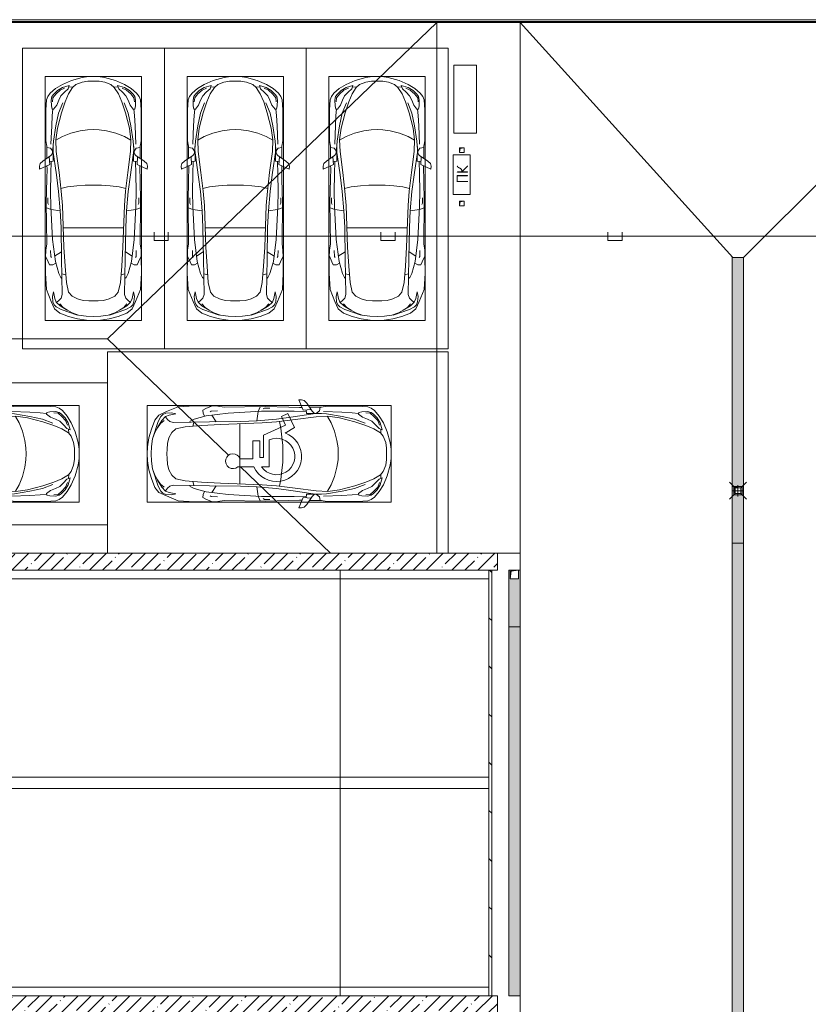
# Model space of a CAD drawing. Header units: millimetres. Extents: x -32229 to 169101, y -13689 to 125138.
# Tile 97 of 256: x 67885 to 81785, y 52800 to 70150. Entities that reach past the tile are written whole.
import ezdxf

# ---------------------------------------------------------------- set-up
doc = ezdxf.new("R2010")
doc.units = ezdxf.units.MM
for name, color, linetype, lineweight in [('A-____-NOTE-TEXT', 5, 'Continuous', 18), ('A-DETL-GENF-OTLN', 7, 'Continuous', 18), ('A-FLOR-____-OTLN', 7, 'Continuous', 18), ('A-GENM-____-OTLN', 7, 'Continuous', 18), ('A-WALL-____-MCUT', 7, 'Continuous', 40), ('A-WALL-____-PATT', 7, 'Continuous', 40), ('C-PRKG-____-OTLN', 7, 'Continuous', 18), ('M-EQPM-____-OTLN', 7, 'Continuous', 18), ('P-SANR-FIXT-OTLN', 7, 'Continuous', 18), ('S-COLS-____-MCUT', 7, 'Continuous', 40)]:
    doc.layers.add(name, color=color, linetype=linetype, lineweight=lineweight)
doc.layers.add('A-DETL-____-OTLN', color=7, linetype='Continuous', lineweight=9, true_color=0x00a600)
doc.styles.add('GOST Common', font='GOST_Common.ttf', dxfattribs={"height": 200})
pattern_1 = [(45, (0, 0), (-228.0985, 228.0985), []), (45, (228.1, 0), (-228.0985, 228.0985), [403.225, -80.645, 6.706, -73.939])]

# ---------------------------------------------------------------- blocks, each defined once
blk = doc.blocks.new('АР_Машиноместо - 5300x2500_С-V10--01 ЭМ')
at = {"layer": 'A-DETL-GENF-OTLN', "color": 253, "lineweight": 13, "true_color": 0xaaaaaa}
for p, q in [((1053, -518), (862, -572)), ((1165, -503), (1053, -518)), ((1250, -500), (1165, -503)), ((1250, -500), (1335, -503)), ((1335, -503), (1447, -518)), ((1447, -518), (1638, -572)), ((702, -640), (584, -715)), ((862, -572), (702, -640)), ((825, -661), (704, -696)), ((805, -716), (825, -661)), ((882, -692), (809, -809)), ((888, -686), (815, -687)), ((941, -642), (882, -692)), ((1051, -599), (941, -642)), ((1149, -583), (1051, -599)), ((1250, -582), (1149, -583)), ((1250, -582), (1351, -583)), ((1351, -583), (1449, -599)), ((1449, -599), (1559, -642)), ((1559, -642), (1618, -692)), ((1612, -686), (1685, -687)), ((1618, -692), (1691, -809)), ((1638, -572), (1798, -640)), ((1695, -716), (1675, -661)), ((1675, -661), (1796, -696)), ((1798, -640), (1916, -715)), ((446, -853), (421, -911)), ((489, -796), (446, -853)), ((584, -715), (489, -796)), ((519, -852), (506, -920)), ((550, -812), (519, -852)), ((616, -746), (550, -812)), ((704, -696), (616, -746)), ((639, -920), (677, -844)), ((677, -844), (738, -778)), ((738, -778), (805, -716)), ((809, -809), (749, -950)), ((1691, -809), (1751, -950)), ((1762, -778), (1695, -716)), ((1823, -844), (1762, -778)), ((1796, -696), (1884, -746)), ((1861, -920), (1823, -844)), ((1884, -746), (1950, -812)), ((1916, -715), (2011, -796)), ((1950, -812), (1981, -852)), ((1981, -852), (1994, -920)), ((2011, -796), (2054, -853)), ((2054, -853), (2079, -911)), ((421, -911), (409, -1087)), ((506, -920), (510, -1019)), ((510, -1019), (522, -1074)), ((549, -1076), (603, -1005)), ((603, -1005), (639, -920)), ((749, -950), (687, -1141)), ((1751, -950), (1813, -1141)), ((1897, -1005), (1861, -920)), ((1951, -1076), (1897, -1005)), ((1990, -1019), (1978, -1074)), ((1994, -920), (1990, -1019)), ((2079, -911), (2091, -1087)), ((409, -1087), (411, -1634)), ((522, -1074), (549, -1076)), ((687, -1141), (615, -1410)), ((1813, -1141), (1885, -1410)), ((1978, -1074), (1951, -1076)), ((2091, -1087), (2089, -1634)), ((615, -1410), (589, -1616)), ((590, -1624), (704, -1557)), ((704, -1557), (853, -1499)), ((853, -1499), (1017, -1460)), ((1017, -1460), (1147, -1439)), ((1147, -1439), (1250, -1434)), ((1353, -1439), (1250, -1434)), ((1483, -1460), (1353, -1439)), ((1647, -1499), (1483, -1460)), ((1796, -1557), (1647, -1499)), ((1910, -1624), (1796, -1557)), ((1885, -1410), (1911, -1616)), ((411, -1634), (427, -1731)), ((427, -1731), (427, -1943)), ((547, -1643), (531, -1858)), ((541, -1994), (540, -1733)), ((589, -1616), (596, -1825)), ((1911, -1616), (1904, -1825)), ((1953, -1643), (1969, -1858)), ((1959, -1994), (1960, -1733)), ((2089, -1634), (2073, -1731)), ((2073, -1731), (2073, -1943)), ((501, -1894), (358, -1990)), ((495, -1765), (427, -1753)), ((534, -1817), (495, -1765)), ((531, -1858), (501, -1894)), ((597, -2231), (535, -1798)), ((596, -1825), (645, -2192)), ((1904, -1825), (1855, -2192)), ((1903, -2231), (1965, -1798)), ((1966, -1817), (2005, -1765)), ((1969, -1858), (1999, -1894)), ((1999, -1894), (2142, -1990)), ((2005, -1765), (2073, -1753)), ((309, -2036), (297, -2080)), ((297, -2080), (301, -2131)), ((301, -2131), (480, -2053)), ((358, -1990), (309, -2036)), ((432, -2120), (431, -2074)), ((480, -2053), (471, -1914)), ((541, -1994), (476, -1998)), ((506, -1996), (500, -2210)), ((1959, -1994), (2024, -1998)), ((1994, -1996), (2000, -2210)), ((2020, -2053), (2029, -1914)), ((2199, -2131), (2020, -2053)), ((2068, -2120), (2069, -2074)), ((2142, -1990), (2191, -2036)), ((2191, -2036), (2203, -2080)), ((2203, -2080), (2199, -2131)), ((428, -2308), (432, -2120)), ((500, -2210), (496, -2532)), ((637, -2526), (597, -2231)), ((645, -2192), (684, -2522)), ((1855, -2192), (1816, -2522)), ((1863, -2526), (1903, -2231)), ((2000, -2210), (2004, -2532)), ((2072, -2308), (2068, -2120)), ((418, -2723), (428, -2308)), ((2082, -2723), (2072, -2308)), ((496, -2532), (501, -2790)), ((637, -2526), (666, -2867)), ((684, -2522), (705, -2775)), ((1816, -2522), (1795, -2775)), ((1863, -2526), (1834, -2867)), ((2004, -2532), (1999, -2790)), ((426, -3447), (418, -2723)), ((448, -2639), (448, -2734)), ((448, -2734), (460, -2756)), ((705, -2775), (731, -3508)), ((1795, -2775), (1769, -3508)), ((2052, -2734), (2040, -2756)), ((2052, -2639), (2052, -2734)), ((2074, -3447), (2082, -2723)), ((505, -2847), (421, -2813)), ((501, -2790), (531, -3375)), ((666, -2867), (505, -2847)), ((666, -2865), (679, -3159)), ((1834, -2865), (1821, -3159)), ((1834, -2867), (1995, -2847)), ((1999, -2790), (1969, -3375)), ((1995, -2847), (2079, -2813)), ((679, -3159), (689, -3706)), ((1821, -3159), (1811, -3706)), ((409, -3560), (426, -3447)), ((531, -3375), (579, -3763)), ((1969, -3375), (1921, -3763)), ((2091, -3560), (2074, -3447)), ((406, -3688), (409, -3560)), ((495, -3566), (497, -3672)), ((687, -3589), (566, -3664)), ((731, -3508), (752, -3846)), ((1769, -3508), (1748, -3846)), ((1813, -3589), (1934, -3664)), ((2005, -3566), (2003, -3672)), ((2094, -3688), (2091, -3560)), ((403, -3968), (406, -3688)), ((408, -3667), (453, -3766)), ((453, -3766), (478, -3819)), ((497, -3672), (510, -3691)), ((533, -3818), (586, -3790)), ((579, -3763), (639, -3975)), ((689, -3706), (700, -4345)), ((1811, -3706), (1800, -4345)), ((1921, -3763), (1861, -3975)), ((1967, -3818), (1914, -3790)), ((2003, -3672), (1990, -3691)), ((2047, -3766), (2022, -3819)), ((2092, -3667), (2047, -3766)), ((2097, -3968), (2094, -3688)), ((420, -4254), (403, -3968)), ((478, -3819), (533, -3818)), ((639, -3975), (675, -4045)), ((752, -3846), (774, -4133)), ((1748, -3846), (1726, -4133)), ((1861, -3975), (1825, -4045)), ((2022, -3819), (1967, -3818)), ((2080, -4254), (2097, -3968)), ((675, -4045), (695, -4058)), ((774, -4133), (812, -4299)), ((1726, -4133), (1688, -4299)), ((1825, -4045), (1805, -4058)), ((507, -4463), (420, -4254)), ((544, -4295), (528, -4375)), ((569, -4413), (544, -4295)), ((812, -4299), (873, -4370)), ((1688, -4299), (1627, -4370)), ((1931, -4413), (1956, -4295)), ((1956, -4295), (1972, -4375)), ((1993, -4463), (2080, -4254)), ((566, -4595), (507, -4463)), ((528, -4375), (536, -4471)), ((536, -4471), (558, -4526)), ((595, -4479), (569, -4413)), ((662, -4543), (595, -4479)), ((645, -4445), (597, -4481)), ((680, -4406), (645, -4445)), ((717, -4569), (660, -4505)), ((700, -4345), (680, -4406)), ((873, -4370), (970, -4419)), ((970, -4419), (1070, -4447)), ((1070, -4447), (1167, -4453)), ((1167, -4453), (1250, -4454)), ((1333, -4453), (1250, -4454)), ((1430, -4447), (1333, -4453)), ((1530, -4419), (1430, -4447)), ((1627, -4370), (1530, -4419)), ((1783, -4569), (1840, -4505)), ((1800, -4345), (1820, -4406)), ((1820, -4406), (1855, -4445)), ((1838, -4543), (1905, -4479)), ((1855, -4445), (1903, -4481)), ((1905, -4479), (1931, -4413)), ((1934, -4595), (1993, -4463)), ((1964, -4471), (1942, -4526)), ((1972, -4375), (1964, -4471)), ((558, -4526), (591, -4560)), ((659, -4670), (566, -4595)), ((591, -4560), (681, -4606)), ((813, -4729), (659, -4670)), ((788, -4618), (662, -4543)), ((681, -4606), (967, -4704)), ((791, -4620), (717, -4569)), ((874, -4665), (791, -4620)), ((988, -4707), (874, -4665)), ((1512, -4707), (1626, -4665)), ((1819, -4606), (1533, -4704)), ((1626, -4665), (1709, -4620)), ((1687, -4729), (1841, -4670)), ((1709, -4620), (1783, -4569)), ((1712, -4618), (1838, -4543)), ((1909, -4560), (1819, -4606)), ((1841, -4670), (1934, -4595)), ((1942, -4526), (1909, -4560)), ((970, -4772), (813, -4729)), ((1126, -4794), (970, -4772)), ((1122, -4726), (988, -4707)), ((1250, -4732), (1122, -4726)), ((1250, -4800), (1126, -4794)), ((1250, -4732), (1378, -4726)), ((1250, -4800), (1374, -4794)), ((1374, -4794), (1530, -4772)), ((1378, -4726), (1512, -4707)), ((1530, -4772), (1687, -4729))]:
    blk.add_line(p, q, dxfattribs=at)
at = {"layer": 'A-DETL-GENF-OTLN', "color": 254, "lineweight": 13, "true_color": 0xd4d4d4}
for p, q in [((592, -805), (535, -874)), ((665, -740), (592, -805)), ((743, -708), (665, -740)), ((1757, -708), (1835, -740)), ((1835, -740), (1908, -805)), ((1908, -805), (1965, -874)), ((535, -874), (528, -949)), ((710, -963), (637, -1146)), ((1790, -963), (1863, -1146)), ((1965, -874), (1972, -949)), ((525, -1189), (514, -1369)), ((537, -1076), (525, -1189)), ((637, -1146), (590, -1368)), ((1863, -1146), (1910, -1368)), ((1963, -1076), (1975, -1189)), ((1975, -1189), (1986, -1369)), ((514, -1369), (502, -1696)), ((590, -1368), (547, -1643)), ((1910, -1368), (1953, -1643)), ((1986, -1369), (1998, -1696)), ((795, -2446), (956, -2427)), ((956, -2427), (1105, -2414)), ((1105, -2414), (1250, -2413)), ((1395, -2414), (1250, -2413)), ((1544, -2427), (1395, -2414)), ((1705, -2446), (1544, -2427)), ((678, -2473), (795, -2446)), ((1822, -2473), (1705, -2446)), ((715, -3168), (1250, -3167)), ((1785, -3168), (1250, -3167)), ((695, -3980), (765, -3997)), ((1805, -3980), (1735, -3997))]:
    blk.add_line(p, q, dxfattribs=at)
at = {"layer": 'C-PRKG-____-OTLN', "color": 253, "lineweight": 13, "true_color": 0xaaaaaa}
for p, q in [((2500, 0), (0, 0)), ((0, 0), (0, -5300)), ((2500, 0), (2500, -5300)), ((400, -500), (400, -4800)), ((400, -500), (2100, -500)), ((2100, -500), (2100, -4800)), ((400, -4800), (2100, -4800)), ((2500, -5300), (0, -5300))]:
    blk.add_line(p, q, dxfattribs=at)
blk = doc.blocks.new('АР_Машиноместо - 5300x2500_С-V8--01 ЭМ')
at = {"layer": 'A-DETL-GENF-OTLN', "color": 253, "lineweight": 13, "true_color": 0xaaaaaa}
for p, q in [((813, 4729), (659, 4670)), ((681, 4606), (967, 4704)), ((970, 4772), (813, 4729)), ((988, 4707), (874, 4665)), ((1126, 4794), (970, 4772)), ((1122, 4726), (988, 4707)), ((1250, 4732), (1122, 4726)), ((1250, 4800), (1126, 4794)), ((1250, 4800), (1374, 4794)), ((1250, 4732), (1378, 4726)), ((1374, 4794), (1530, 4772)), ((1378, 4726), (1512, 4707)), ((1512, 4707), (1626, 4665)), ((1530, 4772), (1687, 4729)), ((1819, 4606), (1533, 4704)), ((1687, 4729), (1841, 4670)), ((566, 4595), (507, 4463)), ((536, 4471), (558, 4526)), ((558, 4526), (591, 4560)), ((659, 4670), (566, 4595)), ((591, 4560), (681, 4606)), ((662, 4543), (595, 4479)), ((717, 4569), (660, 4505)), ((788, 4618), (662, 4543)), ((791, 4620), (717, 4569)), ((874, 4665), (791, 4620)), ((1626, 4665), (1709, 4620)), ((1709, 4620), (1783, 4569)), ((1712, 4618), (1838, 4543)), ((1783, 4569), (1840, 4505)), ((1909, 4560), (1819, 4606)), ((1838, 4543), (1905, 4479)), ((1841, 4670), (1934, 4595)), ((1942, 4526), (1909, 4560)), ((1934, 4595), (1993, 4463)), ((1964, 4471), (1942, 4526)), ((507, 4463), (420, 4254)), ((528, 4375), (536, 4471)), ((544, 4295), (528, 4375)), ((569, 4413), (544, 4295)), ((595, 4479), (569, 4413)), ((645, 4445), (597, 4481)), ((680, 4406), (645, 4445)), ((700, 4345), (680, 4406)), ((689, 3706), (700, 4345)), ((812, 4299), (873, 4370)), ((873, 4370), (970, 4419)), ((970, 4419), (1070, 4447)), ((1070, 4447), (1167, 4453)), ((1167, 4453), (1250, 4454)), ((1333, 4453), (1250, 4454)), ((1430, 4447), (1333, 4453)), ((1530, 4419), (1430, 4447)), ((1627, 4370), (1530, 4419)), ((1688, 4299), (1627, 4370)), ((1800, 4345), (1820, 4406)), ((1811, 3706), (1800, 4345)), ((1820, 4406), (1855, 4445)), ((1855, 4445), (1903, 4481)), ((1905, 4479), (1931, 4413)), ((1931, 4413), (1956, 4295)), ((1956, 4295), (1972, 4375)), ((1972, 4375), (1964, 4471)), ((1993, 4463), (2080, 4254)), ((420, 4254), (403, 3968)), ((774, 4133), (812, 4299)), ((1726, 4133), (1688, 4299)), ((2080, 4254), (2097, 3968)), ((639, 3975), (675, 4045)), ((675, 4045), (695, 4058)), ((752, 3846), (774, 4133)), ((1748, 3846), (1726, 4133)), ((1825, 4045), (1805, 4058)), ((1861, 3975), (1825, 4045)), ((403, 3968), (406, 3688)), ((453, 3766), (478, 3819)), ((478, 3819), (533, 3818)), ((533, 3818), (586, 3790)), ((579, 3763), (639, 3975)), ((731, 3508), (752, 3846)), ((1769, 3508), (1748, 3846)), ((1921, 3763), (1861, 3975)), ((1967, 3818), (1914, 3790)), ((2022, 3819), (1967, 3818)), ((2047, 3766), (2022, 3819)), ((2097, 3968), (2094, 3688)), ((406, 3688), (409, 3560)), ((408, 3667), (453, 3766)), ((495, 3566), (497, 3672)), ((497, 3672), (510, 3691)), ((531, 3375), (579, 3763)), ((687, 3589), (566, 3664)), ((679, 3159), (689, 3706)), ((1821, 3159), (1811, 3706)), ((1813, 3589), (1934, 3664)), ((1969, 3375), (1921, 3763)), ((2003, 3672), (1990, 3691)), ((2005, 3566), (2003, 3672)), ((2092, 3667), (2047, 3766)), ((2094, 3688), (2091, 3560)), ((409, 3560), (426, 3447)), ((705, 2775), (731, 3508)), ((1795, 2775), (1769, 3508)), ((2091, 3560), (2074, 3447)), ((426, 3447), (418, 2723)), ((501, 2790), (531, 3375)), ((1999, 2790), (1969, 3375)), ((2074, 3447), (2082, 2723)), ((666, 2865), (679, 3159)), ((1834, 2865), (1821, 3159)), ((505, 2847), (421, 2813)), ((496, 2532), (501, 2790)), ((666, 2867), (505, 2847)), ((637, 2526), (666, 2867)), ((1834, 2867), (1995, 2847)), ((1863, 2526), (1834, 2867)), ((1995, 2847), (2079, 2813)), ((2004, 2532), (1999, 2790)), ((418, 2723), (428, 2308)), ((448, 2734), (460, 2756)), ((448, 2639), (448, 2734)), ((684, 2522), (705, 2775)), ((1816, 2522), (1795, 2775)), ((2052, 2734), (2040, 2756)), ((2052, 2639), (2052, 2734)), ((2082, 2723), (2072, 2308)), ((500, 2210), (496, 2532)), ((637, 2526), (597, 2231)), ((645, 2192), (684, 2522)), ((1855, 2192), (1816, 2522)), ((1863, 2526), (1903, 2231)), ((2000, 2210), (2004, 2532)), ((428, 2308), (432, 2120)), ((2072, 2308), (2068, 2120)), ((297, 2080), (301, 2131)), ((301, 2131), (480, 2053)), ((432, 2120), (431, 2074)), ((506, 1996), (500, 2210)), ((597, 2231), (535, 1798)), ((596, 1825), (645, 2192)), ((1904, 1825), (1855, 2192)), ((1903, 2231), (1965, 1798)), ((1994, 1996), (2000, 2210)), ((2199, 2131), (2020, 2053)), ((2068, 2120), (2069, 2074)), ((2203, 2080), (2199, 2131)), ((309, 2036), (297, 2080)), ((358, 1990), (309, 2036)), ((501, 1894), (358, 1990)), ((427, 1731), (427, 1943)), ((480, 2053), (471, 1914)), ((541, 1994), (476, 1998)), ((541, 1994), (540, 1733)), ((1959, 1994), (2024, 1998)), ((1959, 1994), (1960, 1733)), ((1999, 1894), (2142, 1990)), ((2020, 2053), (2029, 1914)), ((2073, 1731), (2073, 1943)), ((2142, 1990), (2191, 2036)), ((2191, 2036), (2203, 2080)), ((495, 1765), (427, 1753)), ((534, 1817), (495, 1765)), ((531, 1858), (501, 1894)), ((547, 1643), (531, 1858)), ((589, 1616), (596, 1825)), ((1911, 1616), (1904, 1825)), ((1953, 1643), (1969, 1858)), ((1966, 1817), (2005, 1765)), ((1969, 1858), (1999, 1894)), ((2005, 1765), (2073, 1753)), ((409, 1087), (411, 1634)), ((411, 1634), (427, 1731)), ((615, 1410), (589, 1616)), ((590, 1624), (704, 1557)), ((1910, 1624), (1796, 1557)), ((1885, 1410), (1911, 1616)), ((2089, 1634), (2073, 1731)), ((2091, 1087), (2089, 1634)), ((687, 1141), (615, 1410)), ((704, 1557), (853, 1499)), ((853, 1499), (1017, 1460)), ((1017, 1460), (1147, 1439)), ((1147, 1439), (1250, 1434)), ((1353, 1439), (1250, 1434)), ((1483, 1460), (1353, 1439)), ((1647, 1499), (1483, 1460)), ((1796, 1557), (1647, 1499)), ((1813, 1141), (1885, 1410)), ((421, 911), (409, 1087)), ((510, 1019), (522, 1074)), ((522, 1074), (549, 1076)), ((549, 1076), (603, 1005)), ((749, 950), (687, 1141)), ((1751, 950), (1813, 1141)), ((1951, 1076), (1897, 1005)), ((1978, 1074), (1951, 1076)), ((1990, 1019), (1978, 1074)), ((2079, 911), (2091, 1087)), ((446, 853), (421, 911)), ((506, 920), (510, 1019)), ((519, 852), (506, 920)), ((603, 1005), (639, 920)), ((639, 920), (677, 844)), ((809, 809), (749, 950)), ((1691, 809), (1751, 950)), ((1861, 920), (1823, 844)), ((1897, 1005), (1861, 920)), ((1981, 852), (1994, 920)), ((1994, 920), (1990, 1019)), ((2054, 853), (2079, 911)), ((489, 796), (446, 853)), ((584, 715), (489, 796)), ((550, 812), (519, 852)), ((616, 746), (550, 812)), ((702, 640), (584, 715)), ((704, 696), (616, 746)), ((677, 844), (738, 778)), ((825, 661), (704, 696)), ((738, 778), (805, 716)), ((805, 716), (825, 661)), ((882, 692), (809, 809)), ((1618, 692), (1691, 809)), ((1695, 716), (1675, 661)), ((1675, 661), (1796, 696)), ((1762, 778), (1695, 716)), ((1823, 844), (1762, 778)), ((1796, 696), (1884, 746)), ((1798, 640), (1916, 715)), ((1884, 746), (1950, 812)), ((1916, 715), (2011, 796)), ((1950, 812), (1981, 852)), ((2011, 796), (2054, 853)), ((862, 572), (702, 640)), ((888, 686), (815, 687)), ((1053, 518), (862, 572)), ((941, 642), (882, 692)), ((1051, 599), (941, 642)), ((1149, 583), (1051, 599)), ((1250, 582), (1149, 583)), ((1250, 582), (1351, 583)), ((1351, 583), (1449, 599)), ((1447, 518), (1638, 572)), ((1449, 599), (1559, 642)), ((1559, 642), (1618, 692)), ((1612, 686), (1685, 687)), ((1638, 572), (1798, 640)), ((1165, 503), (1053, 518)), ((1250, 500), (1165, 503)), ((1250, 500), (1335, 503)), ((1335, 503), (1447, 518))]:
    blk.add_line(p, q, dxfattribs=at)
at = {"layer": 'A-DETL-GENF-OTLN', "color": 254, "lineweight": 13, "true_color": 0xd4d4d4}
for p, q in [((695, 3980), (765, 3997)), ((1805, 3980), (1735, 3997)), ((715, 3168), (1250, 3167)), ((1785, 3168), (1250, 3167)), ((678, 2473), (795, 2446)), ((795, 2446), (956, 2427)), ((1705, 2446), (1544, 2427)), ((1822, 2473), (1705, 2446)), ((956, 2427), (1105, 2414)), ((1105, 2414), (1250, 2413)), ((1395, 2414), (1250, 2413)), ((1544, 2427), (1395, 2414)), ((514, 1369), (502, 1696)), ((590, 1368), (547, 1643)), ((1910, 1368), (1953, 1643)), ((1986, 1369), (1998, 1696)), ((525, 1189), (514, 1369)), ((637, 1146), (590, 1368)), ((1863, 1146), (1910, 1368)), ((1975, 1189), (1986, 1369)), ((537, 1076), (525, 1189)), ((710, 963), (637, 1146)), ((1790, 963), (1863, 1146)), ((1963, 1076), (1975, 1189)), ((535, 874), (528, 949)), ((592, 805), (535, 874)), ((1908, 805), (1965, 874)), ((1965, 874), (1972, 949)), ((665, 740), (592, 805)), ((743, 708), (665, 740)), ((1757, 708), (1835, 740)), ((1835, 740), (1908, 805))]:
    blk.add_line(p, q, dxfattribs=at)
at = {"layer": 'C-PRKG-____-OTLN', "color": 253, "lineweight": 13, "true_color": 0xaaaaaa}
for p, q in [((2500, 5300), (0, 5300)), ((0, 0), (0, 5300)), ((2500, 0), (2500, 5300)), ((400, 4800), (2100, 4800)), ((400, 500), (400, 4800)), ((2100, 500), (2100, 4800)), ((400, 500), (2100, 500)), ((2500, 0), (0, 0))]:
    blk.add_line(p, q, dxfattribs=at)
blk = doc.blocks.new('АР_Машиноместо - 6000x3600_С_МГН-3113491--01 ЭМ')
at = {"layer": 'A-DETL-GENF-OTLN', "color": 253, "lineweight": 13, "true_color": 0xaaaaaa}
for p, q in [((813, 5229), (659, 5170)), ((970, 5272), (813, 5229)), ((988, 5207), (874, 5165)), ((1126, 5294), (970, 5272)), ((1122, 5226), (988, 5207)), ((1250, 5232), (1122, 5226)), ((1250, 5300), (1126, 5294)), ((1250, 5300), (1374, 5294)), ((1250, 5232), (1378, 5226)), ((1374, 5294), (1530, 5272)), ((1378, 5226), (1512, 5207)), ((1512, 5207), (1626, 5165)), ((1530, 5272), (1687, 5229)), ((1687, 5229), (1841, 5170)), ((566, 5095), (507, 4963)), ((558, 5026), (591, 5060)), ((659, 5170), (566, 5095)), ((591, 5060), (681, 5106)), ((662, 5043), (595, 4979)), ((717, 5069), (660, 5005)), ((788, 5118), (662, 5043)), ((681, 5106), (967, 5204)), ((791, 5120), (717, 5069)), ((874, 5165), (791, 5120)), ((1819, 5106), (1533, 5204)), ((1626, 5165), (1709, 5120)), ((1709, 5120), (1783, 5069)), ((1712, 5118), (1838, 5043)), ((1783, 5069), (1840, 5005)), ((1909, 5060), (1819, 5106)), ((1838, 5043), (1905, 4979)), ((1841, 5170), (1934, 5095)), ((1942, 5026), (1909, 5060)), ((1934, 5095), (1993, 4963)), ((507, 4963), (420, 4754)), ((528, 4875), (536, 4971)), ((544, 4795), (528, 4875)), ((536, 4971), (558, 5026)), ((569, 4913), (544, 4795)), ((595, 4979), (569, 4913)), ((645, 4945), (597, 4981)), ((680, 4906), (645, 4945)), ((700, 4845), (680, 4906)), ((812, 4799), (873, 4870)), ((873, 4870), (970, 4919)), ((970, 4919), (1070, 4947)), ((1070, 4947), (1167, 4953)), ((1167, 4953), (1250, 4954)), ((1333, 4953), (1250, 4954)), ((1430, 4947), (1333, 4953)), ((1530, 4919), (1430, 4947)), ((1627, 4870), (1530, 4919)), ((1688, 4799), (1627, 4870)), ((1800, 4845), (1820, 4906)), ((1820, 4906), (1855, 4945)), ((1855, 4945), (1903, 4981)), ((1905, 4979), (1931, 4913)), ((1931, 4913), (1956, 4795)), ((1964, 4971), (1942, 5026)), ((1956, 4795), (1972, 4875)), ((1972, 4875), (1964, 4971)), ((1993, 4963), (2080, 4754)), ((420, 4754), (403, 4468)), ((689, 4206), (700, 4845)), ((774, 4633), (812, 4799)), ((1726, 4633), (1688, 4799)), ((1811, 4206), (1800, 4845)), ((2080, 4754), (2097, 4468)), ((639, 4475), (675, 4545)), ((675, 4545), (695, 4558)), ((752, 4346), (774, 4633)), ((1748, 4346), (1726, 4633)), ((1825, 4545), (1805, 4558)), ((1861, 4475), (1825, 4545)), ((403, 4468), (406, 4188)), ((579, 4263), (639, 4475)), ((731, 4008), (752, 4346)), ((1769, 4008), (1748, 4346)), ((1921, 4263), (1861, 4475)), ((2097, 4468), (2094, 4188)), ((406, 4188), (409, 4060)), ((408, 4167), (453, 4266)), ((453, 4266), (478, 4319)), ((478, 4319), (533, 4318)), ((495, 4066), (497, 4172)), ((497, 4172), (510, 4191)), ((531, 3875), (579, 4263)), ((533, 4318), (586, 4290)), ((679, 3659), (689, 4206)), ((1821, 3659), (1811, 4206)), ((1967, 4318), (1914, 4290)), ((1969, 3875), (1921, 4263)), ((2022, 4319), (1967, 4318)), ((2003, 4172), (1990, 4191)), ((2005, 4066), (2003, 4172)), ((2047, 4266), (2022, 4319)), ((2092, 4167), (2047, 4266)), ((2094, 4188), (2091, 4060)), ((409, 4060), (426, 3947)), ((687, 4089), (566, 4164)), ((705, 3275), (731, 4008)), ((1795, 3275), (1769, 4008)), ((1813, 4089), (1934, 4164)), ((2091, 4060), (2074, 3947)), ((426, 3947), (418, 3223)), ((501, 3290), (531, 3875)), ((1999, 3290), (1969, 3875)), ((2074, 3947), (2082, 3223)), ((666, 3365), (679, 3659)), ((1021, 3423), (1021, 3706)), ((1164, 3668), (1164, 3439)), ((1834, 3365), (1821, 3659)), ((505, 3347), (421, 3313)), ((666, 3367), (505, 3347)), ((637, 3026), (666, 3367)), ((1164, 3439), (1477, 3439)), ((1188, 3315), (1188, 3254)), ((1477, 3315), (1188, 3315)), ((1477, 3439), (1477, 3315)), ((1834, 3367), (1995, 3347)), ((1863, 3026), (1834, 3367)), ((1995, 3347), (2079, 3313)), ((418, 3223), (428, 2808)), ((448, 3234), (460, 3256)), ((448, 3139), (448, 3234)), ((496, 3032), (501, 3290)), ((684, 3022), (705, 3275)), ((1021, 3150), (1021, 3287)), ((1498, 3150), (1021, 3150)), ((1188, 3254), (1576, 3254)), ((1576, 3254), (1757, 2864)), ((1816, 3022), (1795, 3275)), ((2004, 3032), (1999, 3290)), ((2052, 3234), (2040, 3256)), ((2052, 3139), (2052, 3234)), ((2082, 3223), (2072, 2808)), ((500, 2710), (496, 3032)), ((637, 3026), (597, 2731)), ((645, 2692), (684, 3022)), ((1855, 2692), (1816, 3022)), ((1863, 3026), (1903, 2731)), ((2000, 2710), (2004, 3032)), ((428, 2808), (432, 2620)), ((1712, 2706), (1617, 2871)), ((1959, 2822), (1712, 2706)), ((1757, 2864), (1907, 2934)), ((1907, 2934), (1959, 2822)), ((2072, 2808), (2068, 2620)), ((297, 2580), (301, 2631)), ((301, 2631), (480, 2553)), ((432, 2620), (431, 2574)), ((506, 2496), (500, 2710)), ((597, 2731), (535, 2298)), ((596, 2325), (645, 2692)), ((1904, 2325), (1855, 2692)), ((1903, 2731), (1965, 2298)), ((1994, 2496), (2000, 2710)), ((2199, 2631), (2020, 2553)), ((2068, 2620), (2069, 2574)), ((2203, 2580), (2199, 2631)), ((309, 2536), (297, 2580)), ((358, 2490), (309, 2536)), ((501, 2394), (358, 2490)), ((427, 2231), (427, 2443)), ((480, 2553), (471, 2414)), ((541, 2494), (476, 2498)), ((541, 2494), (540, 2233)), ((1959, 2494), (2024, 2498)), ((1959, 2494), (1960, 2233)), ((1999, 2394), (2142, 2490)), ((2020, 2553), (2029, 2414)), ((2073, 2231), (2073, 2443)), ((2142, 2490), (2191, 2536)), ((2191, 2536), (2203, 2580)), ((495, 2265), (427, 2253)), ((534, 2317), (495, 2265)), ((531, 2358), (501, 2394)), ((547, 2143), (531, 2358)), ((589, 2116), (596, 2325)), ((1911, 2116), (1904, 2325)), ((1953, 2143), (1969, 2358)), ((1966, 2317), (2005, 2265)), ((1969, 2358), (1999, 2394)), ((2005, 2265), (2073, 2253)), ((409, 1587), (411, 2134)), ((411, 2134), (427, 2231)), ((615, 1910), (589, 2116)), ((590, 2124), (704, 2057)), ((1910, 2124), (1796, 2057)), ((1885, 1910), (1911, 2116)), ((2089, 2134), (2073, 2231)), ((2091, 1587), (2089, 2134)), ((687, 1641), (615, 1910)), ((704, 2057), (853, 1999)), ((853, 1999), (1017, 1960)), ((1017, 1960), (1147, 1939)), ((1147, 1939), (1250, 1934)), ((1353, 1939), (1250, 1934)), ((1483, 1960), (1353, 1939)), ((1647, 1999), (1483, 1960)), ((1796, 2057), (1647, 1999)), ((1813, 1641), (1885, 1910)), ((421, 1411), (409, 1587)), ((510, 1519), (522, 1574)), ((522, 1574), (549, 1576)), ((549, 1576), (603, 1505)), ((749, 1450), (687, 1641)), ((1751, 1450), (1813, 1641)), ((1951, 1576), (1897, 1505)), ((1978, 1574), (1951, 1576)), ((1990, 1519), (1978, 1574)), ((2079, 1411), (2091, 1587)), ((446, 1353), (421, 1411)), ((506, 1420), (510, 1519)), ((519, 1352), (506, 1420)), ((603, 1505), (639, 1420)), ((639, 1420), (677, 1344)), ((809, 1309), (749, 1450)), ((1691, 1309), (1751, 1450)), ((1861, 1420), (1823, 1344)), ((1897, 1505), (1861, 1420)), ((1981, 1352), (1994, 1420)), ((1994, 1420), (1990, 1519)), ((2054, 1353), (2079, 1411)), ((489, 1296), (446, 1353)), ((584, 1215), (489, 1296)), ((550, 1312), (519, 1352)), ((616, 1246), (550, 1312)), ((702, 1140), (584, 1215)), ((704, 1196), (616, 1246)), ((677, 1344), (738, 1278)), ((738, 1278), (805, 1216)), ((805, 1216), (825, 1161)), ((882, 1192), (809, 1309)), ((1618, 1192), (1691, 1309)), ((1695, 1216), (1675, 1161)), ((1762, 1278), (1695, 1216)), ((1823, 1344), (1762, 1278)), ((1796, 1196), (1884, 1246)), ((1798, 1140), (1916, 1215)), ((1884, 1246), (1950, 1312)), ((1916, 1215), (2011, 1296)), ((1950, 1312), (1981, 1352)), ((2011, 1296), (2054, 1353)), ((862, 1072), (702, 1140)), ((825, 1161), (704, 1196)), ((888, 1186), (815, 1187)), ((1053, 1018), (862, 1072)), ((941, 1142), (882, 1192)), ((1051, 1099), (941, 1142)), ((1149, 1083), (1051, 1099)), ((1250, 1082), (1149, 1083)), ((1250, 1082), (1351, 1083)), ((1351, 1083), (1449, 1099)), ((1447, 1018), (1638, 1072)), ((1449, 1099), (1559, 1142)), ((1559, 1142), (1618, 1192)), ((1612, 1186), (1685, 1187)), ((1638, 1072), (1798, 1140)), ((1675, 1161), (1796, 1196)), ((1165, 1003), (1053, 1018)), ((1250, 1000), (1165, 1003)), ((1250, 1000), (1335, 1003)), ((1335, 1003), (1447, 1018))]:
    blk.add_line(p, q, dxfattribs=at)
at = {"layer": 'A-DETL-GENF-OTLN', "color": 254, "lineweight": 13, "true_color": 0xd4d4d4}
for p, q in [((695, 4480), (765, 4497)), ((1805, 4480), (1735, 4497)), ((715, 3668), (1250, 3667)), ((1785, 3668), (1250, 3667)), ((678, 2973), (795, 2946)), ((1822, 2973), (1705, 2946)), ((795, 2946), (956, 2927)), ((956, 2927), (1105, 2914)), ((1105, 2914), (1250, 2913)), ((1395, 2914), (1250, 2913)), ((1544, 2927), (1395, 2914)), ((1705, 2946), (1544, 2927)), ((514, 1869), (502, 2196)), ((590, 1868), (547, 2143)), ((1910, 1868), (1953, 2143)), ((1986, 1869), (1998, 2196)), ((525, 1689), (514, 1869)), ((637, 1646), (590, 1868)), ((1863, 1646), (1910, 1868)), ((1975, 1689), (1986, 1869)), ((537, 1576), (525, 1689)), ((710, 1463), (637, 1646)), ((1790, 1463), (1863, 1646)), ((1963, 1576), (1975, 1689)), ((535, 1374), (528, 1449)), ((1965, 1374), (1972, 1449)), ((592, 1305), (535, 1374)), ((665, 1240), (592, 1305)), ((743, 1208), (665, 1240)), ((1757, 1208), (1835, 1240)), ((1835, 1240), (1908, 1305)), ((1908, 1305), (1965, 1374))]:
    blk.add_line(p, q, dxfattribs=at)
at = {"layer": 'A-DETL-GENF-OTLN', "color": 253, "lineweight": 13, "true_color": 0xaaaaaa}
for centre, radius, start, end in [((1121, 3791), 131, 289.3632, 220.6368), ((1203, 3022), 441, 114.366, 339.9602), ((1203, 3022), 321, 124.4379, 23.5621)]:
    blk.add_arc(centre, radius, start, end, dxfattribs=at)
at = {"layer": 'C-PRKG-____-OTLN', "color": 253, "lineweight": 13, "true_color": 0xaaaaaa}
for p, q in [((3050, 6000), (-500, 6000)), ((3050, 0), (3050, 6000)), ((400, 5300), (2100, 5300)), ((400, 1000), (400, 5300)), ((2100, 1000), (2100, 5300)), ((400, 1000), (2100, 1000)), ((3050, 0), (-500, 0))]:
    blk.add_line(p, q, dxfattribs=at)
blk = doc.blocks.new('АР_Лоток - 200х100h_ЛВ1-7517490--01 ЭМ')
at = {"layer": 'M-EQPM-____-OTLN', "lineweight": 13, "true_color": 0xf3f3f3}
blk.add_hatch(color=7, dxfattribs=at).paths.add_polyline_path([(4035, 75), (4035, 100), (0, 100), (0, -100), (4035, -100), (4035, -60)])
at = {"layer": 'M-EQPM-____-OTLN', "color": 253, "lineweight": 13, "true_color": 0xaaaaaa}
for p, q in [((4035, 75), (4035, 100)), ((4035, -100), (4035, -75))]:
    blk.add_line(p, q, dxfattribs=at)
blk = doc.blocks.new('АР_Канал вертикальный прямоугольный - ПК-V49--01 ЭМ')
at = {"layer": 'M-EQPM-____-OTLN', "color": 253, "lineweight": 13, "true_color": 0xaaaaaa}
for p, q in [((350, 150), (-350, 150)), ((-350, 150), (-350, -150)), ((-350, -150), (-350, 150)), ((-350, 150), (350, 150)), ((350, -150), (350, 150)), ((350, 150), (350, -150)), ((-350, -150), (350, -150)), ((350, -150), (-350, -150))]:
    blk.add_line(p, q, dxfattribs=at)
blk = doc.blocks.new('АР_Канал вертикальный прямоугольный - АПТ-5386077--01 ЭМ')
at = {"layer": 'M-EQPM-____-OTLN', "color": 253, "lineweight": 13, "true_color": 0xaaaaaa}
for p, q in [((40, 40), (-40, 40)), ((-40, 40), (-40, -40)), ((40, 40), (-40, 40)), ((-40, 40), (-40, -40)), ((-40, -40), (-40, 40)), ((-40, 40), (40, 40)), ((-40, -40), (-32, 32)), ((-40, -40), (-32, 32)), ((-32, 32), (40, 40)), ((-32, 32), (40, 40)), ((40, -40), (40, 40)), ((40, 40), (40, -40)), ((-40, -40), (40, -40)), ((40, -40), (-40, -40))]:
    blk.add_line(p, q, dxfattribs=at)
blk = doc.blocks.new('АР_Канал вертикальный прямоугольный - ВК-5386080--01 ЭМ')
at = {"layer": 'M-EQPM-____-OTLN', "color": 253, "lineweight": 13, "true_color": 0xaaaaaa}
for p, q in [((75, 75), (-75, 75)), ((-75, 75), (-75, -75)), ((75, 75), (-75, 75)), ((-75, 75), (-75, -75)), ((-75, -75), (-75, 75)), ((-75, 75), (75, 75)), ((-75, -75), (-60, 60)), ((-75, -75), (-60, 60)), ((-60, 60), (75, 75)), ((-60, 60), (75, 75)), ((75, -75), (75, 75)), ((75, 75), (75, -75)), ((-75, -75), (75, -75)), ((75, -75), (-75, -75))]:
    blk.add_line(p, q, dxfattribs=at)
blk = doc.blocks.new('АР_Трап - 100-100-V67--01 ЭМ')
at = {"layer": 'P-SANR-FIXT-OTLN', "color": 253, "lineweight": 13, "true_color": 0xaaaaaa}
for p, q in [((-50, 50), (-150, 150)), ((-100, 0), (100, 0)), ((-50, -50), (-50, 50)), ((50, 50), (-50, 50)), ((0, -100), (0, 100)), ((50, 50), (150, 150)), ((50, -50), (50, 50)), ((-50, -50), (-150, -150)), ((-50, -50), (50, -50)), ((50, -50), (150, -150))]:
    blk.add_line(p, q, dxfattribs=at)
blk = doc.blocks.new('АР_Канал вертикальный прямоугольный - ВК-5487042--01 ЭМ')
at = {"layer": 'M-EQPM-____-OTLN', "color": 253, "lineweight": 13, "true_color": 0xaaaaaa}
for p, q in [((75, 75), (-75, 75)), ((-75, 75), (-75, -75)), ((75, 75), (-75, 75)), ((-75, 75), (-75, -75)), ((-75, -75), (-75, 75)), ((-75, 75), (75, 75)), ((-75, -75), (-60, 60)), ((-75, -75), (-60, 60)), ((-60, 60), (75, 75)), ((-60, 60), (75, 75)), ((75, -75), (75, 75)), ((75, 75), (75, -75)), ((-75, -75), (75, -75)), ((75, -75), (-75, -75))]:
    blk.add_line(p, q, dxfattribs=at)
blk = doc.blocks.new('АР-Заполнение деф_ шва - Д_ш_-4338032--01 ЭМ')
at = {"layer": 'A-GENM-____-OTLN', "color": 253, "lineweight": 13, "true_color": 0xaaaaaa}
for p, q in [((0, 25), (49475, 25)), ((0, -25), (49475, -25))]:
    blk.add_line(p, q, dxfattribs=at)
blk = doc.blocks.new('АР_Лоток - 200х100h_ЛВ1-7518951--01 ЭМ')
at = {"layer": 'M-EQPM-____-OTLN', "lineweight": 13, "true_color": 0xf3f3f3}
blk.add_hatch(color=7, dxfattribs=at).paths.add_polyline_path([(76505, 52950), (76705, 52950), (76705, 59450), (76505, 59450), (76505, 53100)])
at = {"layer": 'M-EQPM-____-OTLN', "color": 253, "lineweight": 13, "true_color": 0xaaaaaa}
blk.add_line((76705, 59450), (76505, 59450), dxfattribs=at)
blk = doc.blocks.new('АР_Лоток - 200х100h_L_1000_с вертик_отводом_ЛВ3-V108--01 ЭМ')
at = {"layer": 'M-EQPM-____-OTLN', "lineweight": 13, "true_color": 0xf3f3f3}
blk.add_hatch(color=7, dxfattribs=at).paths.add_polyline_path([(0, 60), (0, -100), (1000, -100), (1000, -75), (850, -75), (850, 75), (1000, 75), (1000, 100), (0, 100), (0, 75)])
at = {"layer": 'M-EQPM-____-OTLN', "color": 253, "lineweight": 13, "true_color": 0xaaaaaa}
for p, q in [((0, 100), (0, -100)), ((1000, 75), (1000, 100)), ((1000, -100), (1000, -75))]:
    blk.add_line(p, q, dxfattribs=at)
blk = doc.blocks.new('АР_Лоток - 200х100h_ЛВ1-7518949--01 ЭМ')
at = {"layer": 'M-EQPM-____-OTLN', "lineweight": 13, "true_color": 0xf3f3f3}
blk.add_hatch(color=7, dxfattribs=at).paths.add_polyline_path([(29775, 100), (0, 100), (0, -100), (29775, -100)])
at = {"layer": 'M-EQPM-____-OTLN', "color": 253, "lineweight": 13, "true_color": 0xaaaaaa}
blk.add_line((0, 100), (0, -100), dxfattribs=at)
blk = doc.blocks.new('АР_Лоток - 200х100h_L_1000_с вертик_отводом_ЛВ3-V116--01 ЭМ')
at = {"layer": 'M-EQPM-____-OTLN', "lineweight": 13, "true_color": 0xf3f3f3}
blk.add_hatch(color=7, dxfattribs=at).paths.add_polyline_path([(0, 60), (0, -100), (1000, -100), (1000, -75), (850, -75), (850, 75), (1000, 75), (1000, 100), (0, 100), (0, 75)])
at = {"layer": 'M-EQPM-____-OTLN', "color": 253, "lineweight": 13, "true_color": 0xaaaaaa}
for p, q in [((1000, 75), (1000, 100)), ((1000, -100), (1000, -75))]:
    blk.add_line(p, q, dxfattribs=at)
blk = doc.blocks.new('Наметкина 10_РД_АР_П_отсоединено_rvt-1--01 ЭМ')
at = {"layer": 'A-WALL-____-PATT', "lineweight": 5, "true_color": 0xaaaaaa}
h = blk.add_hatch(dxfattribs=at)
h.set_pattern_fill('FP_1', color=253, style=0, pattern_type=2)
h.set_pattern_definition(pattern_1)
h.paths.add_polyline_path([(76305, 60450), (76305, 60524), (76305, 60750), (62735, 60750), (62735, 60450), (76205, 60450)])
h.paths.add_polyline_path([(54335, 60450), (61135, 60450), (61135, 60750), (54335, 60750), (54335, 60524)])
h = blk.add_hatch(dxfattribs=at)
h.set_pattern_fill('FP_11', color=253, style=0, pattern_type=2)
h.set_pattern_definition([(135, (0, 0), (-424.264, -424.264), [])])
h.paths.add_polyline_path([(76205, 52950), (76205, 60450), (76155, 60450), (76155, 52950)])
h = blk.add_hatch(dxfattribs=at)
h.set_pattern_fill('FP_1', color=253, style=0, pattern_type=2)
h.set_pattern_definition(pattern_1)
h.paths.add_polyline_path([(51405, 52650), (76305, 52650), (76305, 52950), (51405, 52950)])
at = {"layer": 'A-FLOR-____-OTLN', "color": 253, "lineweight": 13, "true_color": 0xaaaaaa}
for p, q in [((10001, 70120), (84777, 70120)), ((35335, 70100), (75235, 70100)), ((75235, 70100), (69435, 64525)), ((75235, 70100), (75235, 60750)), ((76705, 70100), (75235, 70100)), ((75235, 70100), (75235, 60750)), ((76705, 30150), (76705, 70100)), ((80455, 65960), (76705, 70100)), ((76705, 70100), (84785, 70100)), ((76705, 60750), (76705, 70100)), ((80645, 65960), (83285, 68600)), ((80445, 30150), (80445, 65960)), ((80445, 65960), (80455, 65960)), ((80455, 65960), (80645, 65960)), ((80645, 65960), (80645, 30150)), ((69435, 64525), (59285, 64525)), ((71567, 62476), (69435, 64525)), ((73363, 60750), (71780, 62271)), ((76305, 60750), (76705, 60750)), ((76705, 60750), (76305, 60750)), ((76705, 60450), (76705, 60750)), ((73535, 60300), (73535, 60450)), ((76505, 52950), (76505, 60450)), ((76505, 60450), (76705, 60450)), ((57135, 60300), (73535, 60300)), ((73535, 56800), (73535, 60300)), ((73535, 60300), (76155, 60300)), ((73535, 56800), (57135, 56800)), ((76155, 56800), (73535, 56800)), ((73535, 56600), (73535, 56800)), ((57135, 56600), (73535, 56600)), ((73535, 53100), (73535, 56600)), ((73535, 56600), (76155, 56600)), ((73535, 53100), (57135, 53100)), ((76155, 53100), (73535, 53100)), ((73535, 52950), (73535, 53100)), ((76705, 52950), (76505, 52950)), ((76705, 52650), (76705, 52950))]:
    blk.add_line(p, q, dxfattribs=at)
at = {"layer": 'A-WALL-____-MCUT', "color": 253, "lineweight": 13, "true_color": 0xaaaaaa}
for p, q in [((76305, 60750), (62735, 60750)), ((76305, 60450), (76305, 60750)), ((62735, 60450), (76155, 60450)), ((76155, 60450), (76155, 52950)), ((76205, 60450), (76305, 60450)), ((76205, 52950), (76205, 60450)), ((76155, 52950), (51405, 52950)), ((76305, 52950), (76205, 52950)), ((76305, 52650), (76305, 52950))]:
    blk.add_line(p, q, dxfattribs=at)
at = {"layer": 'A-WALL-____-MCUT', "color": 253, "lineweight": 15, "true_color": 0xaaaaaa}
for p, q in [((76205, 60450), (76155, 60450)), ((76155, 52950), (76205, 52950))]:
    blk.add_line(p, q, dxfattribs=at)
at = {"layer": 'S-COLS-____-MCUT', "color": 253, "lineweight": 15, "true_color": 0xaaaaaa}
for p, q in [((75935, 69350), (75535, 69350)), ((75535, 69350), (75535, 68150)), ((75935, 68150), (75935, 69350)), ((75535, 68150), (75935, 68150))]:
    blk.add_line(p, q, dxfattribs=at)
at = {"layer": 'A-GENM-____-OTLN', "color": 253, "lineweight": 13, "true_color": 0xaaaaaa}
blk.add_blockref('АР-Заполнение деф_ шва - Д_ш_-4338032--01 ЭМ', (35335, 70125), dxfattribs=at)
at = {"layer": 'C-PRKG-____-OTLN', "color": 253, "lineweight": 13, "true_color": 0xaaaaaa}
blk.add_blockref('АР_Машиноместо - 5300x2500_С-V10--01 ЭМ', (67935, 69650), dxfattribs=at)
for name, p, rotation in [('АР_Машиноместо - 5300x2500_С-V8--01 ЭМ', (72935, 69650), 180), ('АР_Машиноместо - 5300x2500_С-V8--01 ЭМ', (75435, 69650), 180), ('АР_Машиноместо - 6000x3600_С_МГН-3113491--01 ЭМ', (75435, 61250), 90.00000000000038), ('АР_Машиноместо - 5300x2500_С-V8--01 ЭМ', (69435, 61250), 90.00000000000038)]:
    blk.add_blockref(name, p, dxfattribs=dict(at, rotation=rotation))
at = {"layer": 'M-EQPM-____-OTLN', "color": 253, "lineweight": 13, "true_color": 0xaaaaaa}
for name, p in [('АР_Канал вертикальный прямоугольный - АПТ-5386077--01 ЭМ', (75680, 67850)), ('АР_Канал вертикальный прямоугольный - АПТ-5386077--01 ЭМ', (75680, 66910)), ('АР_Канал вертикальный прямоугольный - ВК-5386080--01 ЭМ', (80545, 61850)), ('АР_Канал вертикальный прямоугольный - ВК-5487042--01 ЭМ', (76605, 60375)), ('АР_Лоток - 200х100h_ЛВ1-7518951--01 ЭМ', (0, 0))]:
    blk.add_blockref(name, p, dxfattribs=at)
for name, p, rotation in [('АР_Канал вертикальный прямоугольный - ПК-V49--01 ЭМ', (75675, 67420), 90.00000000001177), ('АР_Лоток - 200х100h_ЛВ1-7517490--01 ЭМ', (80545, 65960), 270), ('АР_Лоток - 200х100h_L_1000_с вертик_отводом_ЛВ3-V108--01 ЭМ', (80545, 60925), 89.99999999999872), ('АР_Лоток - 200х100h_ЛВ1-7518949--01 ЭМ', (80545, 60925), 270), ('АР_Лоток - 200х100h_L_1000_с вертик_отводом_ЛВ3-V116--01 ЭМ', (76605, 59450), 89.99999999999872)]:
    blk.add_blockref(name, p, dxfattribs=dict(at, rotation=rotation))
at = {"layer": 'P-SANR-FIXT-OTLN', "color": 253, "lineweight": 13, "true_color": 0xaaaaaa}
blk.add_blockref('АР_Трап - 100-100-V67--01 ЭМ', (80545, 61850), dxfattribs=at)
at = {"layer": 'A-____-NOTE-TEXT', "color": 253, "lineweight": 5, "true_color": 0xaaaaaa, "insert": (75588, 67265), "char_height": 200, "width": 384.81, "attachment_point": 1, "rotation": 90, "style": 'GOST Common'}
blk.add_mtext('ПК', dxfattribs=at)

msp = doc.modelspace()

# ---------------------------------------------------------------- linework, layer by layer
at = {"layer": 'A-DETL-____-OTLN', "color": 5, "true_color": 0x0000ff}
for p, q in [((45573.5, 66333.6), (85745.4, 66333.6)), ((70253.2, 66408.6), (70253.2, 66258.6)), ((70503.2, 66258.6), (70503.2, 66408.6)), ((74253.2, 66408.6), (74253.2, 66258.6)), ((74253.2, 66408.6), (74253.2, 66258.6)), ((74503.2, 66258.6), (74503.2, 66408.6)), ((74503.2, 66258.6), (74503.2, 66408.6)), ((78253.2, 66408.6), (78253.2, 66258.6)), ((78503.2, 66258.6), (78503.2, 66408.6)), ((70253.2, 66258.6), (70503.2, 66258.6)), ((74253.2, 66258.6), (74503.2, 66258.6)), ((74253.2, 66258.6), (74503.2, 66258.6)), ((78253.2, 66258.6), (78503.2, 66258.6))]:
    msp.add_line(p, q, dxfattribs=at)

# ---------------------------------------------------------------- block references
at = {"lineweight": 5}
msp.add_blockref('Наметкина 10_РД_АР_П_отсоединено_rvt-1--01 ЭМ', (0, 0), dxfattribs=at)

doc.saveas('drawing.dxf')
